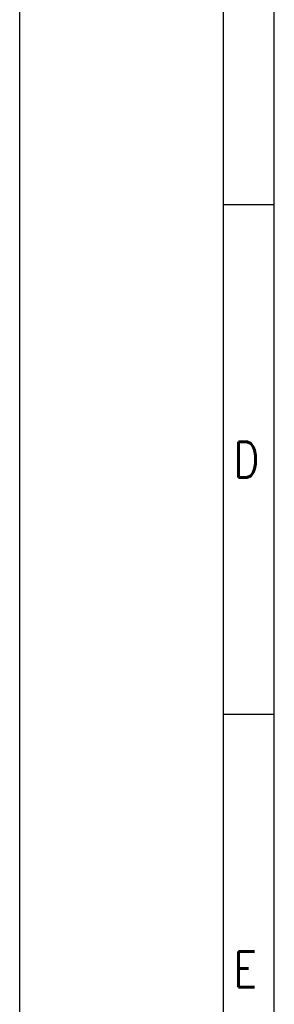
# Model space of a CAD drawing. Header units: millimetres. Extents: x 0 to 210, y 0 to 297.
# Tile 2 of 13: x 0 to 25, y 70 to 167. Entities that reach past the tile are written whole.
import ezdxf

# ---------------------------------------------------------------- set-up
doc = ezdxf.new("R2010")
doc.units = ezdxf.units.MM
doc.header["$LTSCALE"] = 19.36
doc.layers.get('0').update_dxf_attribs({"linetype": 'CONTINUOUS'})
doc.styles.get("Standard").update_dxf_attribs({"font": 'SIMPLEX.SHX', "width": 0.8})

msp = doc.modelspace()

# ---------------------------------------------------------------- linework, layer by layer
at = {"color": 7}
for p, q in [((0, 0), (0, 297)), ((25, 10), (25, 287)), ((24.9831, 148.5379), (20, 148.5379)), ((24.9831, 98.5379), (20, 98.5379))]:
    msp.add_line(p, q, dxfattribs=at)
at = {"color": 8}
msp.add_line((20, 5), (20, 292), dxfattribs=at)

# ---------------------------------------------------------------- texts
at = {"color": 8, "char_height": 3.5, "width": 2.8, "attachment_point": 1, "line_spacing_factor": 0.9}
for s, insert in [('D', (21, 125.2922)), ('E', (21.0169, 75.2543))]:
    msp.add_mtext(s, dxfattribs=dict(at, insert=insert))

doc.saveas('drawing.dxf')
